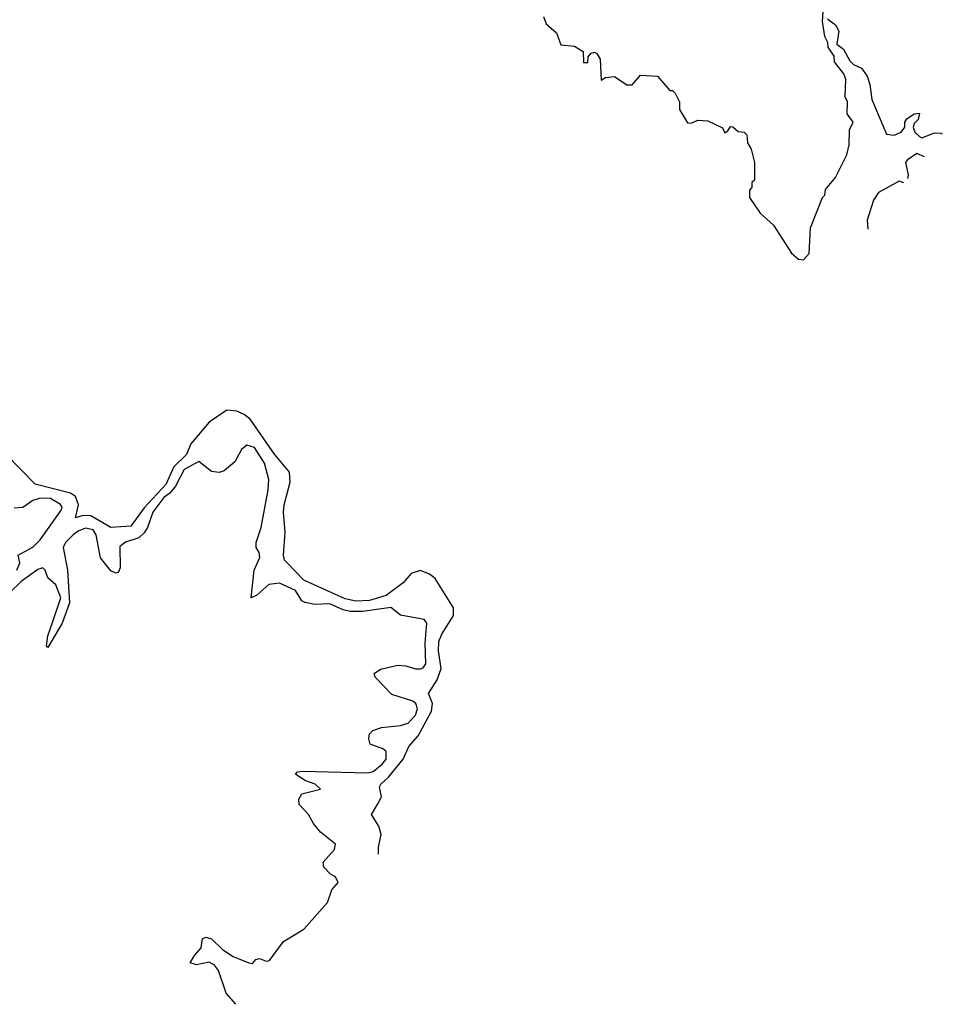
# Model space of a CAD drawing. Extents: x 2348354 to 2479840, y 460476 to 613653.
# Tile 46 of 256: x 2417343 to 2421006, y 483681 to 487592. Entities that reach past the tile are written whole.
import ezdxf

# ---------------------------------------------------------------- set-up
doc = ezdxf.new("R2010")
doc.units = 0

msp = doc.modelspace()

# ---------------------------------------------------------------- linework, layer by layer
at = {"layer": '0CON05XD'}
for points in [[(2419423.3, 487605), (2419433.3, 487575), (2419475, 487540), (2419491.7, 487491.7), (2419546.4, 487486.4), (2419580, 487465), (2419581.7, 487421.7), (2419598.3, 487421.7), (2419600, 487445), (2419611.7, 487458.3), (2419625, 487462.5), (2419635, 487457.5), (2419647.5, 487435), (2419651.7, 487351.7), (2419668.3, 487361.7), (2419705, 487366.7), (2419753, 487333), (2419775, 487332.5), (2419808.3, 487371.7), (2419875, 487367.5), (2419925, 487310), (2419935, 487310), (2419945, 487300), (2419962.5, 487265), (2419962.5, 487235), (2419995, 487182.5), (2420009.3, 487180.7), (2420035, 487192.5), (2420075, 487190), (2420133, 487163), (2420143, 487143), (2420155, 487150), (2420165, 487167.5), (2420175, 487166.7), (2420195, 487147.5), (2420220, 487145), (2420230, 487135), (2420233, 487103), (2420247, 487077), (2420260, 487025), (2420260, 486955), (2420250, 486945), (2420250, 486925), (2420240, 486915), (2420240, 486885), (2420283.6, 486823.6), (2420336.1, 486776.1), (2420407.5, 486665), (2420435, 486640), (2420455, 486637.5), (2420477, 486663), (2420482.5, 486765), (2420530, 486885), (2420540, 486895), (2420543, 486917), (2420582.5, 486965), (2420627.5, 487055), (2420636.7, 487095), (2420637.5, 487155), (2420652.5, 487185), (2420628.3, 487218.3), (2420630, 487265), (2420620, 487285), (2420623.3, 487355), (2420615, 487377.5), (2420577.5, 487425), (2420577, 487447), (2420553, 487483), (2420551.7, 487501.7), (2420540, 487525), (2420530, 487585), (2420533.3, 487625)], [(2420550, 487595), (2420581.7, 487571.7), (2420595.7, 487545.7), (2420587.5, 487495), (2420613.3, 487475), (2420638.8, 487428.8), (2420654.2, 487414.2), (2420685, 487400), (2420707.7, 487367.7), (2420718.8, 487335), (2420726.2, 487275), (2420785, 487137.5), (2420815, 487133.8), (2420842.5, 487145), (2420857.5, 487165), (2420857.5, 487185), (2420865, 487197.5), (2420895, 487217.5), (2420915, 487220), (2420910, 487195), (2420895, 487180), (2420890, 487165), (2420897.5, 487145), (2420915, 487127.5), (2420925, 487122.5), (2420975, 487142.5), (2421001.7, 487141.7), (2421006.1, 487138.1)], [(2420934.8, 487047), (2420905, 487060), (2420867.5, 487035), (2420860, 487025), (2420870, 486975), (2420867.9, 486961.5)], [(2420853.7, 486943.3), (2420835, 486950), (2420752.5, 486905), (2420733.3, 486875), (2420707.5, 486795), (2420710.2, 486759.9)], [(2418767.9, 484277.5), (2418767.5, 484305), (2418778.5, 484355), (2418768.9, 484388.9), (2418740, 484435), (2418765, 484477.5), (2418779.2, 484505), (2418771.4, 484545), (2418777.1, 484555), (2418807.4, 484582.6), (2418865.5, 484655), (2418888.6, 484705), (2418925, 484746.7), (2418978.7, 484845), (2418982.1, 484875), (2418965.8, 484915), (2419000.2, 484969.8), (2419015.9, 485015), (2419005.9, 485085), (2419007.8, 485122.2), (2419018.8, 485151.2), (2419065.3, 485224.7), (2419065.7, 485255.7), (2418992.7, 485372.7), (2418969.9, 485389.9), (2418935, 485403.6), (2418897.6, 485392.4), (2418865.5, 485354.5), (2418798.2, 485305), (2418732, 485285), (2418677.6, 485282.4), (2418635, 485291.4), (2418470.8, 485365), (2418404.5, 485434.5), (2418394.4, 485445), (2418390.5, 485465), (2418396.8, 485555), (2418391, 485635), (2418393, 485665), (2418416.6, 485755), (2418414.7, 485795), (2418355, 485866.2), (2418258.2, 486005), (2418235, 486023.8), (2418205, 486036.5), (2418165, 486040.6), (2418095, 485993.1), (2418022.7, 485907.3), (2418005, 485864.7), (2417954.6, 485815.4), (2417923.3, 485745), (2417837.4, 485652.6), (2417785, 485580), (2417705, 485574.3), (2417625, 485620.7), (2417595, 485621.9), (2417565, 485612.5), (2417576.7, 485665), (2417565, 485698.5), (2417545, 485710.9), (2417405, 485746.9), (2417291.7, 485861.7)], [(2418201.7, 483680.7), (2418163.3, 483725), (2418132.5, 483815), (2418116.4, 483836.4), (2418095, 483847.5), (2418045, 483837.5), (2418020, 483845), (2418036.7, 483875), (2418063.3, 483905), (2418069.3, 483940.7), (2418082, 483948), (2418105, 483940.8), (2418148.5, 483898.5), (2418190.8, 483870.8), (2418252.5, 483845), (2418267.7, 483842.3), (2418281.2, 483858.8), (2418295, 483862), (2418322.2, 483852.2), (2418335, 483854.3), (2418390.3, 483929.7), (2418471.3, 483978.7), (2418565.4, 484084.6), (2418582.5, 484135), (2418607.5, 484165), (2418596.4, 484186.4), (2418577, 484197), (2418550, 484225), (2418547.5, 484245), (2418592.5, 484295), (2418597, 484317), (2418537.5, 484365), (2418509.3, 484399.3), (2418490, 484435), (2418453.3, 484475), (2418451.2, 484495), (2418463.4, 484516.6), (2418537.5, 484535), (2418516.2, 484555), (2418475, 484570), (2418437.5, 484595), (2418446.4, 484603.6), (2418465, 484606.7), (2418725, 484599.6), (2418746.9, 484605), (2418782.5, 484635), (2418797.9, 484655), (2418798.1, 484685), (2418785, 484695.5), (2418734.5, 484714.5), (2418729.2, 484735), (2418732, 484755), (2418745, 484768), (2418779.4, 484780.6), (2418855, 484788.5), (2418885, 484797.5), (2418915, 484828.6), (2418922.9, 484855), (2418915.4, 484875), (2418904.2, 484885), (2418820.9, 484910.9), (2418755, 484980), (2418750, 484995), (2418775, 485012.5), (2418845, 485028.1), (2418876.7, 485025), (2418915, 485012.7), (2418935, 485012.7), (2418945, 485017.1), (2418955, 485033.8), (2418952.3, 485115), (2418959.2, 485195), (2418949.5, 485209.5), (2418855, 485226.7), (2418816.8, 485256.8), (2418705, 485241.4), (2418655, 485240.9), (2418627.1, 485247.1), (2418575, 485271.6), (2418515, 485268.2), (2418476.4, 485276.4), (2418463.5, 485283.5), (2418438.5, 485325), (2418375, 485354), (2418332.2, 485347.8), (2418285, 485306), (2418262.5, 485295), (2418274.1, 485405.9), (2418296, 485455), (2418293.8, 485475), (2418282, 485495), (2418281.4, 485515), (2418302.2, 485575), (2418330, 485725), (2418332, 485765), (2418315, 485830), (2418275, 485892.9), (2418245, 485902), (2418223.3, 485885), (2418196.7, 485835), (2418155, 485800), (2418135, 485793.3), (2418105, 485796.7), (2418055, 485837.5), (2417995.6, 485805), (2417961.2, 485738.8), (2417938.8, 485711.2), (2417915, 485694), (2417872, 485635), (2417850.9, 485575), (2417837, 485553), (2417816.5, 485533.5), (2417763, 485517), (2417741.3, 485498.7), (2417742.5, 485415), (2417734.4, 485395.6), (2417725, 485393.1), (2417705, 485403.1), (2417663.6, 485453.7), (2417647.1, 485545), (2417635, 485565.3), (2417605, 485571.6), (2417575, 485560.2), (2417555.8, 485545), (2417524.8, 485515), (2417515.2, 485494.8), (2417532.3, 485405), (2417541.2, 485275), (2417511.8, 485195), (2417455, 485097.5), (2417450, 485105), (2417454.3, 485144.3), (2417473.3, 485196.7), (2417506.1, 485295), (2417486.4, 485346.4), (2417455, 485374.3), (2417444.7, 485404.7), (2417435, 485414.5), (2417415, 485407.3), (2417349.5, 485360.5), (2417255, 485270.8)], [(2417331.8, 485405), (2417343.9, 485435), (2417337.1, 485465), (2417395, 485497.2), (2417425, 485525.8), (2417508.8, 485645), (2417511.3, 485655), (2417505.5, 485665.5), (2417465, 485690.3), (2417425, 485691.9), (2417395, 485682.1), (2417355, 485654.8), (2417321.2, 485651.2)]]:
    msp.add_lwpolyline(points, dxfattribs=at)

doc.saveas('drawing.dxf')
